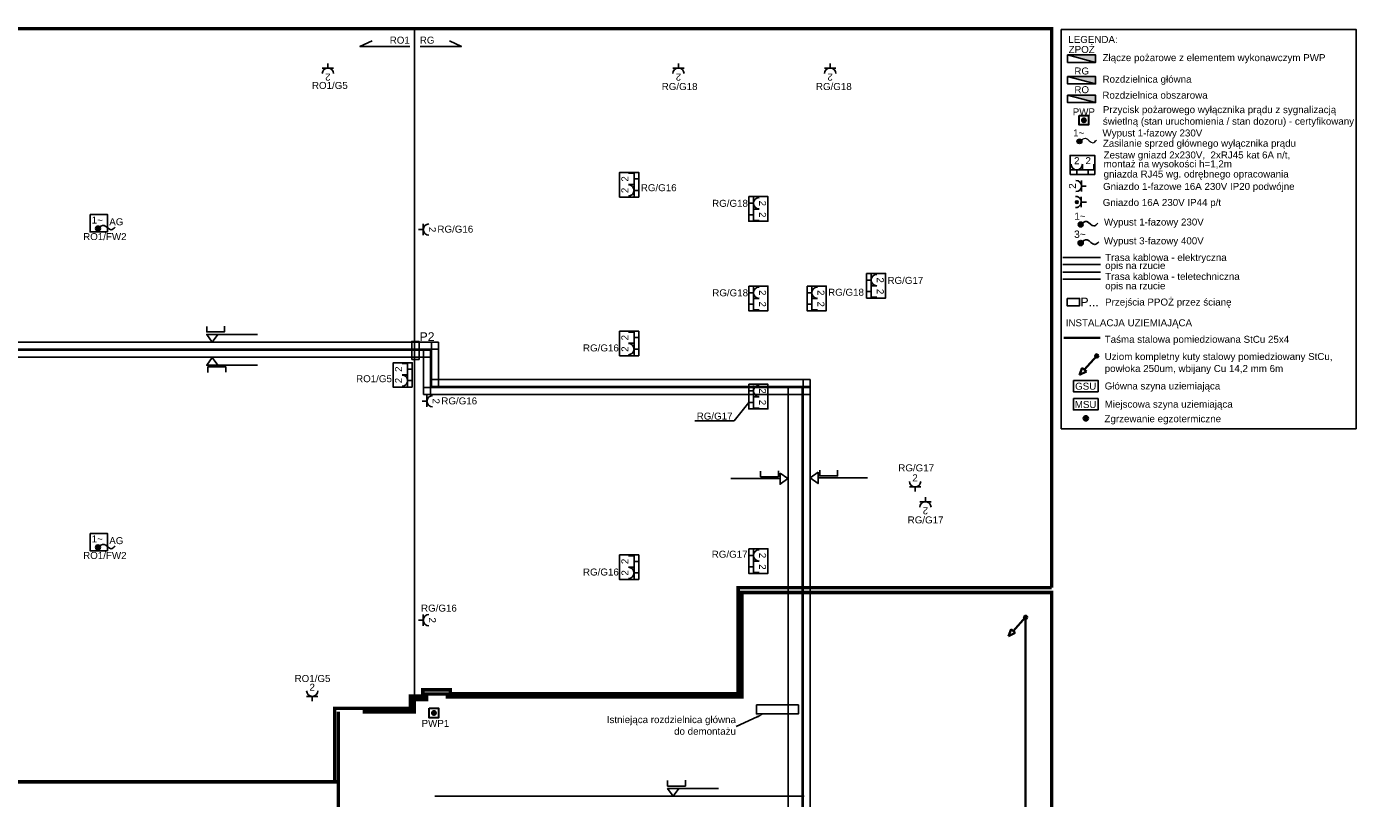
# Model space of a CAD drawing. Header units: millimetres. Extents: x 31144 to 89436, y 19352 to 26645.
# Tile 10 of 16: x 64169 to 68022, y 21113 to 23320. Entities that reach past the tile are written whole.
import ezdxf
from ezdxf import colors
from ezdxf.entities.mleader import LeaderData, LeaderLine
from ezdxf.enums import TextEntityAlignment as Align
from ezdxf.math import Vec2, Vec3

# ---------------------------------------------------------------- set-up
doc = ezdxf.new("R2010")
doc.units = ezdxf.units.MM
doc.header["$MEASUREMENT"] = 0
doc.linetypes.add('DASHED', pattern=[0.75, 0.5, -0.25])
for name, color, linetype in [('! E-K Instalacja gniazd', 5, 'Continuous'), ('! PT ADRES - Gniazda LAN', 3, 'Continuous'), ('! PT Instalacja Gniazd', 5, 'Continuous'), ('! PT Instalacja gniazd 230V', 5, 'Continuous'), ('! PT Instalacja gniazd wypust kablowy', 5, 'Continuous'), ('! PT Instalacja uziemiająca', 3, 'Continuous'), ('! PT Koryta kablowe', 6, 'Continuous'), ('! PT Legenda', 7, 'Continuous'), ('! PT Opisy Legenda 2', 7, 'Continuous'), ('! PT Rozdzielnice', 5, 'Continuous'), ('! PT Teletechnika', 3, 'Continuous'), ('! PTAdres - Instalacja gniazd', 5, 'Continuous'), ('!EK Przepust kablowy na kable', 1, 'Continuous'), ('!PT Technologia numery', 6, 'Continuous'), ('_HSA_ZAKRES_OPRACOWANIA', 213, 'Continuous')]:
    doc.layers.add(name, color=color, linetype=linetype)
for name, color, linetype, lineweight in [('! PT Instalacja uziemiająca 2', 5, 'Continuous', 35), ('!PT Kable niepalne', 1, 'Continuous', 5), ('EL_GNIAZDA', 1, 'Continuous', 30)]:
    doc.layers.add(name, color=color, linetype=linetype, lineweight=lineweight)
doc.styles.add('ARIAL', font='arial.ttf')

# ---------------------------------------------------------------- blocks, each defined once
blk = doc.blocks.new('G$C006C0D34')
at = {"layer": 'EL_GNIAZDA', "linetype": 'ByBlock'}
h = blk.add_hatch(color=256, dxfattribs=at)
edge = h.paths.add_edge_path()
edge.add_ellipse((0, 0), major_axis=(0.274, -0.277), ratio=1, start_angle=-45, end_angle=315, ccw=False)
blk.add_lwpolyline([(-0.61, 0.61), (0.61, 0.61), (0.61, -0.61), (-0.61, -0.61)], close=True, dxfattribs=at)
blk = doc.blocks.new('przyl_1faz')
blk.add_hatch(color=256).paths.add_polyline_path([(14.2, -0.5, 1), (-13.8, -0.5, 1)])
blk.add_circle((0.2, -0.5), 14)
blk.add_spline([(0.2, -0.5), (34.9, 16.4), (76.6, -8.5), (98.1, 6.6)], degree=3)
at = {"linetype": 'ByBlock', "style": 'ARIAL'}
blk.add_text('1~', height=40, dxfattribs=at).set_placement((-35.8, 27.5))
blk = doc.blocks.new('Rozdzielnica m')
blk.add_hatch(color=256).paths.add_polyline_path([(40, 21.2), (-40, 21.2), (40, 0)])
blk.add_lwpolyline([(40, 0), (-40, 21.2)])
blk.add_lwpolyline([(-40, 21.2), (40, 21.2), (40, 0), (-40, 0)], close=True)
at = {"color": 7}
blk.add_attdef('NAZWA', (10.4, 31.2), '', height=20, dxfattribs=at)
blk = doc.blocks.new('wypust 3 faz')
blk.add_hatch(color=256).paths.add_polyline_path([(-0.082, 0, 1), (0.082, 0, 1)])
blk.add_circle((0, 0), 0.0823)
blk.add_spline([(0, 0), (0.203, 0.099), (0.448, -0.047), (0.574, 0.041)], degree=3)
at = {"linetype": 'ByBlock', "style": 'ARIAL'}
blk.add_text('3~', height=0.2344, dxfattribs=at).set_placement((-0.211, 0.164))
blk = doc.blocks.new('A$7E8A6132161C0')
at = {"color": 5}
for points in [[(-16.1, 13.4), (16.1, 13.4)], [(0, 13.4), (0, 0)]]:
    blk.add_lwpolyline(points, dxfattribs=at)
blk.add_arc((0, 29.4), 16.1, 180, 360, dxfattribs=at)
at = {"color": 5, "flags": 8}
blk.add_attdef('LICZBA_230V', text='', height=20, dxfattribs=at).set_placement((0, 23.5), align=Align.BOTTOM_CENTER)
blk = doc.blocks.new('G$C3BBB513C')
at = {"color": 5}
blk.add_lwpolyline([(-51.9, 0), (-51.9, 54.6), (18.5, 54.6), (18.5, 0), (-51.9, 0)], dxfattribs=at)
at = {"color": 3}
for points in [[(-16.1, 13.4), (-16.1, 29.4)], [(-16.1, 13.4), (16.1, 13.4)], [(0, 13.4), (0, 0)], [(16.1, 13.4), (16.1, 29.4)]]:
    blk.add_lwpolyline(points, dxfattribs=at)
at = {"layer": '!PT Technologia numery'}
ref = blk.add_blockref('A$7E8A6132161C0', (-32.9, 0), dxfattribs=at)
ref.add_attrib('LICZBA_230V', '2', dxfattribs={"layer": '0', "color": 5, "height": 20, "style": 'ARIAL', "flags": 8}).set_placement((-32.8, 23.5), align=Align.BOTTOM_CENTER)
at = {"color": 3, "flags": 8}
blk.add_attdef('LICZBA_RJ', text='', height=20, dxfattribs=at).set_placement((0, 23.5), align=Align.BOTTOM_CENTER)
blk = doc.blocks.new('msu1')
blk.add_lwpolyline([(-707, 324), (0, 324), (0, 0), (-707, 0)], close=True)
at = {"style": 'ARIAL'}
blk.add_text('MSU', height=200, dxfattribs=at).set_placement((-357, 57), align=Align.CENTER)
blk = doc.blocks.new('G$C6F6CE15F')
at = {"ltscale": 2}
blk.add_hatch(color=256, dxfattribs=at).paths.add_polyline_path([(47, 0, 1), (-47, 0, 1)])
for points in [[(570, 454), (365, 393)], [(365, 393), (464, 268)], [(570, 454), (464, 268)], [(0, 0), (415, 331)], [(0, 0), (415, 331)]]:
    blk.add_lwpolyline(points)
blk.add_circle((0, 0), 47.2, dxfattribs=at)
blk = doc.blocks.new('GSU')
blk.add_lwpolyline([(-707, 324), (0, 324), (0, 0), (-707, 0)], close=True)
at = {"style": 'ARIAL'}
blk.add_text('GSU', height=200, dxfattribs=at).set_placement((-357, 57), align=Align.CENTER)
blk = doc.blocks.new('kółeczko')
blk.add_hatch(color=256).paths.add_polyline_path([(94, 0, 1), (-95, 0, 1)])
at = {"ltscale": 2}
blk.add_circle((0, 0), 94.3, dxfattribs=at)
blk = doc.blocks.new('G$C65E67265')
for points in [[(8716, 182.5), (8766, 182.5), (8766, 132.5), (8716, 132.5)], [(8716, -730), (8766, -730), (8766, -780), (8716, -780)]]:
    blk.add_lwpolyline(points, close=True)
blk = doc.blocks.new('*U9212')
blk.add_hatch(color=256).paths.add_polyline_path([(-23.3, 0, 1), (-31.1, 0, 1)])
for p, q in [((-15.1, -14.8), (-15.1, 14.9)), ((-15.1, 0.3), (-15.1, -14.8)), ((0, 0), (-15.1, 0))]:
    blk.add_line(p, q)
blk.add_circle((-27.2, 0), 3.88)
blk.add_arc((-31.2, 0.3), 16.1, 269.8291, 89.8291)
blk.add_attdef('ILOSC', (-26.3, -1.2), '', height=12, rotation=90)

msp = doc.modelspace()

# ---------------------------------------------------------------- linework, layer by layer
at = {"layer": '! E-K Instalacja gniazd', "color": 1}
for points in [[(67146, 22543.3), (67181.8, 22543.3), (67181.8, 22522.4), (67146, 22522.4)], [(65270.4, 22369), (65270.4, 22420.4), (65291.4, 22420.4), (65291.4, 22369)]]:
    msp.add_lwpolyline(points, close=True, dxfattribs=at)
at = {"layer": '! PT ADRES - Gniazda LAN', "color": 1}
for points in [[(65278.6, 23315.3), (65278.6, 21410.7)], [(65265.2, 23264.6), (65122.3, 23264.6), (65156.8, 23280.7)], [(65294.6, 23264.6), (65412.8, 23264.6), (65378.3, 23280.7)]]:
    msp.add_lwpolyline(points, dxfattribs=at)
at = {"layer": '! PT Instalacja uziemiająca 2', "elevation": 857.7}
msp.add_lwpolyline([(67241, 22430.5), (67136.6, 22430.5)], dxfattribs=at)
at = {"layer": '! PT Instalacja uziemiająca 2'}
msp.add_lwpolyline([(65130.8, 20109.1), (65130.8, 19437.6), (67027.3, 19437.6), (67027.3, 21630.9)], dxfattribs=at)
at = {"layer": '! PT Koryta kablowe'}
for p, q in [((67241.6, 22660.3), (67134, 22660.3)), ((67241.6, 22640.3), (67134, 22640.3)), ((55047.5, 22394.9), (65324.2, 22394.9)), ((65304.2, 22394.9), (65304.2, 22268.2)), ((65324.2, 22394.9), (65324.2, 22268.2)), ((55047.5, 22374.9), (65324.2, 22374.9)), ((65304.2, 22288.2), (66410.3, 22288.2)), ((66347.8, 22288.2), (66347.8, 20028.5)), ((66387.8, 22288.2), (66387.8, 20028.5)), ((65336.1, 21118.5), (66393.8, 21118.5))]:
    msp.add_line(p, q, dxfattribs=at)
for points in [[(64829.3, 22352.3), (64683.5, 22352.3), (64699.6, 22374.6), (64715.7, 22352.3)], [(64687.1, 22331.4), (64687.1, 22347.9), (64738, 22347.9), (64738, 22331.9)], [(66320, 22049.8), (66320, 22033.2), (66269, 22033.2), (66269, 22049.3)], [(66324.8, 22043.7), (66324.8, 22011.5), (66347, 22027.6), (66324.8, 22043.7)], [(66324.8, 22027.6), (66183.3, 22027.6)], [(66053.7, 21164.4), (66053.7, 21147.9), (66002.7, 21147.9), (66002.7, 21164)], [(66034.8, 21140.8), (66002.7, 21140.8), (66018.8, 21118.5), (66034.8, 21140.8)], [(66018.8, 21140.8), (66148.5, 21140.8)]]:
    msp.add_lwpolyline(points, dxfattribs=at)
at = {"layer": '! PT Opisy Legenda 2'}
msp.add_lwpolyline([(67129.4, 23313.2), (67973.1, 23313.2), (67973.1, 22170.4), (67129.4, 22170.4)], close=True, dxfattribs=at)
at = {"layer": '! PT Teletechnika'}
for p, q in [((67241.6, 22618.5), (67134, 22618.5)), ((67241.6, 22598.5), (67134, 22598.5)), ((55047.8, 22417.9), (65347.3, 22417.9)), ((55047.8, 22397.9), (65347.3, 22397.9)), ((65327.3, 22417.9), (65327.3, 22291.3)), ((65347.3, 22417.9), (65347.3, 22291.3)), ((65327.3, 22311.3), (66411.1, 22311.3)), ((66391.1, 22311.3), (66391.1, 19917.3)), ((66411.1, 22311.3), (66411.1, 19917.3)), ((65327.3, 22291.3), (66411.1, 22291.3))]:
    msp.add_line(p, q, dxfattribs=at)
for points in [[(64734.5, 22463.9), (64734.5, 22447.4), (64683.5, 22447.4), (64683.5, 22463.4)], [(64715.7, 22440.2), (64683.5, 22440.2), (64699.6, 22417.9), (64715.7, 22440.2)], [(64699.6, 22440.2), (64829.3, 22440.2)], [(66433.4, 22045.8), (66433.4, 22013.6), (66411.1, 22029.7), (66433.4, 22045.8)], [(66438.2, 22051.9), (66438.2, 22035.4), (66489.1, 22035.4), (66489.1, 22051.4)], [(66433.4, 22029.7), (66574.9, 22029.7)]]:
    msp.add_lwpolyline(points, dxfattribs=at)
msp.add_lwpolyline([(66257.1, 21379.9), (66377.1, 21379.9), (66377.1, 21354.3), (66257.1, 21354.3)], close=True)
at = {"layer": '_HSA_ZAKRES_OPRACOWANIA', "color": 4, "linetype": 'DASHED', "ltscale": 60, "const_width": 10}
for points in [[(67102, 21715.6), (67102, 23315.3), (54828.5, 23315.3), (54828.5, 21159.8), (65059.7, 21159.8)], [(67102, 21715.6), (66204.8, 21715.6), (66204.8, 21411.8), (65380.9, 21411.8), (65380.9, 21423.1), (65302.1, 21423.1), (65302.1, 21405.3), (65266.9, 21405.3), (65266.9, 21370.5), (65050, 21370.5), (65050, 21159.8)]]:
    msp.add_lwpolyline(points, dxfattribs=at)
at = {"layer": '_HSA_ZAKRES_OPRACOWANIA', "linetype": 'DASHED', "ltscale": 60, "const_width": 10}
msp.add_lwpolyline([(65129.7, 21360.5), (65277.6, 21360.5), (65277.6, 21395.5), (65312.6, 21395.5), (65312.6, 21411.2), (65372.6, 21411.2), (65372.6, 21402.5), (66215.1, 21402.5), (66215.1, 21701.9), (67102, 21701.9), (67102, 19891.4), (66212.1, 19891.4), (66212.1, 20057.1), (66215.1, 20057.1), (66215.1, 20526.1), (65917.6, 20526.1), (65917.6, 20759.1), (65060.1, 20759.1), (65060.1, 21360.5)], dxfattribs=at)

# ---------------------------------------------------------------- block references
at = {"layer": '! PT Instalacja gniazd 230V', "linetype": 'ByBlock', "lineweight": -2}
msp.add_blockref('*U9212', (67201.6, 22819.1), dxfattribs=at)
at = {"layer": '! PT Instalacja gniazd wypust kablowy'}
for name, p, xscale, yscale, zscale in [('przyl_1faz', (64372.2, 22743.8), 0.5, 0.5, 0.5), ('przyl_1faz', (67185, 22755), 0.5, 0.5, 0.5), ('wypust 3 faz', (67185.1, 22701.8), 90, 90, 90), ('przyl_1faz', (64372.2, 21831.4), 0.5, 0.5, 0.5)]:
    msp.add_blockref(name, p, dxfattribs=dict(at, xscale=xscale, yscale=yscale, zscale=zscale))
at = {"layer": '! PT Instalacja uziemiająca', "xscale": 0.1, "yscale": 0.1, "zscale": 0.1}
for name, p in [('GSU', (67235.1, 22276.4)), ('msu1', (67234.9, 22224.1, 857.7))]:
    msp.add_blockref(name, p, dxfattribs=at)
at = {"layer": '! PT Instalacja uziemiająca 2', "color": 1, "xscale": 0.1, "yscale": 0.1, "zscale": 0.1}
for p, rotation in [((67231, 22378.8, -3430.7), 189.3504503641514), ((67027.3, 21630.9), 189.3504503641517)]:
    msp.add_blockref('G$C6F6CE15F', p, dxfattribs=dict(at, rotation=rotation))
at = {"layer": '! PT Instalacja uziemiająca 2', "xscale": 0.06999999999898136, "yscale": 0.06999999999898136, "zscale": 0.06999999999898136}
msp.add_blockref('kółeczko', (67199.7, 22200.2, -3430.7), dxfattribs=at)
at = {"layer": '! PT Rozdzielnice'}
ref = msp.add_blockref('Rozdzielnica m', (67187.8, 23218.8, -7719), dxfattribs=at)
ref.add_attrib('NAZWA', 'ZPOŻ', dxfattribs={"layer": '0', "color": 7, "height": 20, "style": 'ARIAL'}).set_placement((67188, 23245.8, -7719), align=Align.CENTER)
ref = msp.add_blockref('Rozdzielnica m', (67187.8, 23157.2, -7719), dxfattribs=at)
ref.add_attrib('NAZWA', 'RG', dxfattribs={"layer": '0', "color": 7, "height": 20, "style": 'ARIAL'}).set_placement((67188, 23184.2, -7719), align=Align.CENTER)
ref = msp.add_blockref('Rozdzielnica m', (67187.8, 23103.7, -7719), dxfattribs=at)
ref.add_attrib('NAZWA', 'RO', dxfattribs={"layer": '0', "color": 7, "height": 20, "style": 'ARIAL'}).set_placement((67188, 23130.7, -7719), align=Align.CENTER)
at = {"layer": '!PT Kable niepalne', "xscale": 0.5, "yscale": 0.5, "zscale": 0.5}
msp.add_blockref('przyl_1faz', (67181.4, 22993.3), dxfattribs=at)
at = {"layer": '!PT Technologia numery'}
ref = msp.add_blockref('A$7E8A6132161C0', (65030.4, 23216.1), dxfattribs=dict(at, rotation=180))
ref.add_attrib('LICZBA_230V', '2', dxfattribs={"layer": '0', "color": 5, "height": 20, "rotation": 180, "style": 'ARIAL', "flags": 8}).set_placement((65030.4, 23192.6), align=Align.BOTTOM_CENTER)
ref = msp.add_blockref('A$7E8A6132161C0', (66033.9, 23216.1), dxfattribs=dict(at, rotation=180))
ref.add_attrib('LICZBA_230V', '2', dxfattribs={"layer": '0', "color": 5, "height": 20, "rotation": 180, "style": 'ARIAL', "flags": 8}).set_placement((66033.9, 23192.6), align=Align.BOTTOM_CENTER)
ref = msp.add_blockref('A$7E8A6132161C0', (66468, 23216.1), dxfattribs=dict(at, rotation=180))
ref.add_attrib('LICZBA_230V', '2', dxfattribs={"layer": '0', "color": 5, "height": 20, "rotation": 180, "style": 'ARIAL', "flags": 8}).set_placement((66468, 23192.6), align=Align.BOTTOM_CENTER)
ref = msp.add_blockref('A$7E8A6132161C0', (67201, 22865), dxfattribs=dict(at, rotation=90))
ref.add_attrib('LICZBA_230V', '2', dxfattribs={"layer": '0', "color": 5, "height": 20, "rotation": 90, "style": 'ARIAL', "flags": 8}).set_placement((67177.4, 22865), align=Align.BOTTOM_CENTER)
ref = msp.add_blockref('A$7E8A6132161C0', (65290.1, 22740.3), dxfattribs=dict(at, rotation=270))
ref.add_attrib('LICZBA_230V', '2', dxfattribs={"layer": '0', "color": 5, "height": 20, "rotation": 270, "style": 'ARIAL', "flags": 8}).set_placement((65313.6, 22740.3), align=Align.BOTTOM_CENTER)
ref = msp.add_blockref('A$7E8A6132161C0', (65300.6, 22249.2), dxfattribs=dict(at, rotation=270))
ref.add_attrib('LICZBA_230V', '2', dxfattribs={"layer": '0', "color": 5, "height": 20, "rotation": 270, "style": 'ARIAL', "flags": 8}).set_placement((65324.1, 22249.2), align=Align.BOTTOM_CENTER)
ref = msp.add_blockref('A$7E8A6132161C0', (66711, 21990.4), dxfattribs=at)
ref.add_attrib('LICZBA_230V', '2', dxfattribs={"layer": '0', "color": 5, "height": 20, "style": 'ARIAL', "flags": 8}).set_placement((66711, 22014), align=Align.BOTTOM_CENTER)
ref = msp.add_blockref('A$7E8A6132161C0', (66740.7, 21975), dxfattribs=dict(at, rotation=180))
ref.add_attrib('LICZBA_230V', '2', dxfattribs={"layer": '0', "color": 5, "height": 20, "rotation": 180, "style": 'ARIAL', "flags": 8}).set_placement((66740.7, 21951.5), align=Align.BOTTOM_CENTER)
ref = msp.add_blockref('A$7E8A6132161C0', (65290.1, 21622.6), dxfattribs=dict(at, rotation=270))
ref.add_attrib('LICZBA_230V', '2', dxfattribs={"layer": '0', "color": 5, "height": 20, "rotation": 270, "style": 'ARIAL', "flags": 8}).set_placement((65313.6, 21622.5), align=Align.BOTTOM_CENTER)
ref = msp.add_blockref('A$7E8A6132161C0', (64985.6, 21391.2), dxfattribs=at)
ref.add_attrib('LICZBA_230V', '2', dxfattribs={"layer": '0', "color": 5, "height": 20, "style": 'ARIAL', "flags": 8}).set_placement((64985.6, 21414.8), align=Align.BOTTOM_CENTER)
at = {"xscale": 22, "yscale": 22, "zscale": 22}
for p in [(67194.3, 23053.2, 16295.7), (65334, 21357)]:
    msp.add_blockref('G$C006C0D34', p, dxfattribs=at)
ref = msp.add_blockref('G$C3BBB513C', (67206.7, 22898))
ref.add_attrib('LICZBA_RJ', '2', dxfattribs={"color": 3, "height": 20, "style": 'ARIAL', "flags": 8}).set_placement((67206.6, 22921.6), align=Align.BOTTOM_CENTER)
ref = msp.add_blockref('G$C3BBB513C', (65920.1, 22885.3), dxfattribs=dict(rotation=90))
ref.add_attrib('LICZBA_RJ', '2', dxfattribs={"color": 3, "height": 20, "rotation": 90, "style": 'ARIAL', "flags": 8}).set_placement((65896.5, 22885.3), align=Align.BOTTOM_CENTER)
ref = msp.add_blockref('G$C3BBB513C', (66235.1, 22782.7), dxfattribs=dict(rotation=270))
ref.add_attrib('LICZBA_RJ', '2', dxfattribs={"color": 3, "height": 20, "rotation": 270, "style": 'ARIAL', "flags": 8}).set_placement((66258.6, 22782.8), align=Align.BOTTOM_CENTER)
msp.add_blockref('G$C65E67265', (55633.6, 22601.1))
ref = msp.add_blockref('G$C3BBB513C', (66235.1, 22526.8), dxfattribs=dict(rotation=270))
ref.add_attrib('LICZBA_RJ', '2', dxfattribs={"color": 3, "height": 20, "rotation": 270, "style": 'ARIAL', "flags": 8}).set_placement((66258.6, 22526.8), align=Align.BOTTOM_CENTER)
ref = msp.add_blockref('G$C3BBB513C', (66402.1, 22526.8), dxfattribs=dict(rotation=270))
ref.add_attrib('LICZBA_RJ', '2', dxfattribs={"color": 3, "height": 20, "rotation": 270, "style": 'ARIAL', "flags": 8}).set_placement((66425.6, 22526.8), align=Align.BOTTOM_CENTER)
ref = msp.add_blockref('G$C3BBB513C', (66572.1, 22562.9), dxfattribs=dict(rotation=270))
ref.add_attrib('LICZBA_RJ', '2', dxfattribs={"color": 3, "height": 20, "rotation": 270, "style": 'ARIAL', "flags": 8}).set_placement((66595.6, 22562.9), align=Align.BOTTOM_CENTER)
ref = msp.add_blockref('G$C3BBB513C', (65920.1, 22431.1), dxfattribs=dict(rotation=90))
ref.add_attrib('LICZBA_RJ', '2', dxfattribs={"color": 3, "height": 20, "rotation": 90, "style": 'ARIAL', "flags": 8}).set_placement((65896.5, 22431), align=Align.BOTTOM_CENTER)
ref = msp.add_blockref('G$C3BBB513C', (65272.1, 22341), dxfattribs=dict(rotation=90))
ref.add_attrib('LICZBA_RJ', '2', dxfattribs={"color": 3, "height": 20, "rotation": 90, "style": 'ARIAL', "flags": 8}).set_placement((65248.5, 22340.9), align=Align.BOTTOM_CENTER)
ref = msp.add_blockref('G$C3BBB513C', (66235.1, 22245.6), dxfattribs=dict(rotation=270))
ref.add_attrib('LICZBA_RJ', '2', dxfattribs={"color": 3, "height": 20, "rotation": 270, "style": 'ARIAL', "flags": 8}).set_placement((66258.6, 22245.6), align=Align.BOTTOM_CENTER)
ref = msp.add_blockref('G$C3BBB513C', (65920.1, 21790.8), dxfattribs=dict(rotation=90))
ref.add_attrib('LICZBA_RJ', '2', dxfattribs={"color": 3, "height": 20, "rotation": 90, "style": 'ARIAL', "flags": 8}).set_placement((65896.5, 21790.7), align=Align.BOTTOM_CENTER)
ref = msp.add_blockref('G$C3BBB513C', (66235.1, 21774.9), dxfattribs=dict(rotation=270))
ref.add_attrib('LICZBA_RJ', '2', dxfattribs={"color": 3, "height": 20, "rotation": 270, "style": 'ARIAL', "flags": 8}).set_placement((66258.6, 21775), align=Align.BOTTOM_CENTER)

# ---------------------------------------------------------------- texts
at = {"layer": '! PT ADRES - Gniazda LAN', "color": 1, "style": 'ARIAL'}
for s, p in [('RO1', (65207.4, 23272.6, -4288.3)), ('RG', (65293.5, 23272.6, -4288.3))]:
    msp.add_text(s, height=20, rotation=359.6784, dxfattribs=at).set_placement(p)
at = {"layer": '! PT Legenda', "style": 'ARIAL'}
for s, p in [('Zestaw gniazd 2x230V,  2xRJ45 kat 6A n/t, ', (67250.7, 22943.9, 888.5)), ('montaż na wysokości h=1,2m', (67250.7, 22918.4, 888.5)), ('gniazda RJ45 wg. odrębnego opracowania', (67250.7, 22889.4, 888.5)), ('Taśma stalowa pomiedziowana StCu 25x4', (67253.8, 22416.3, 857.7)), ('Uziom kompletny kuty stalowy pomiedziowany StCu, ', (67253.8, 22367.1, 857.7)), ('powłoka 250um, wbijany Cu 14,2 mm 6m', (67253.8, 22332.8, 857.7)), ('Główna szyna uziemiająca  ', (67253.8, 22282.8, 857.7)), ('Miejscowa szyna uziemiająca  ', (67253.8, 22230.8, 857.7)), ('Zgrzewanie egzotermiczne', (67253.2, 22189.1, 857.7))]:
    msp.add_text(s, height=20, dxfattribs=at).set_placement(p)
at = {"layer": '! PT Opisy Legenda 2', "style": 'ARIAL'}
for s, p in [('LEGENDA:', (67149.7, 23274.5, 7719)), ('Złącze pożarowe z elementem wykonawczym PWP', (67247.6, 23222.4, 857.7)), ('Rozdzielnica główna', (67247.6, 23160.8, 857.7)), ('Rozdzielnica obszarowa', (67247.2, 23115.1, 857.7)), ('Przycisk pożarowego wyłącznika prądu z sygnalizacją ', (67248.6, 23073.6, 17153.3)), ('świetlną (stan uruchomienia / stan dozoru) - certyfikowany', (67248.6, 23040.4, 17153.3)), ('Wypust 1-fazowy 230V', (67247.5, 23006.8, 12865)), ('Zasilanie sprzed głównego wyłącznika prądu', (67248.5, 22977.4, 12865)), ('Gniazdo 1-fazowe 16A 230V IP20 podwójne', (67249, 22853.9)), ('Gniazdo 16A 230V IP44 p/t', (67248.2, 22808)), ('AG', (64404.7, 22752.7, 8576.7)), ('Wypust 1-fazowy 230V', (67251.7, 22752, 8576.7)), ('Wypust 3-fazowy 400V', (67251.6, 22698.2, 8623.1)), ('Trasa kablowa - elektryczna', (67255.2, 22650.7, 888.5)), ('Trasa kablowa - teletechniczna', (67255.2, 22596.4, 888.5)), ('opis na rzucie', (67255.2, 22627.6, 888.5)), ('opis na rzucie', (67255.2, 22569.5, 888.5)), ('Przejścia PPOŻ przez ścianę', (67255, 22523)), ('INSTALACJA UZIEMIAJĄCA', (67142.2, 22463.6, 7719)), ('AG', (64404.7, 21840.2, 8576.7))]:
    msp.add_text(s, height=20, dxfattribs=at).set_placement(p)
at = {"layer": '!EK Przepust kablowy na kable', "style": 'ARIAL'}
for s, p in [('P...', (67184.4, 22520.7, 129.5)), ('P2', (65292.8, 22421.5, 129.5))]:
    msp.add_text(s, height=25, dxfattribs=at).set_placement(p)
at = {"layer": 'EL_GNIAZDA', "style": 'ARIAL'}
for s, p in [('PWP', (67162.3, 23067.4, 16093.8)), ('PWP1', (65298.6, 21317.3, -201.9))]:
    msp.add_text(s, height=20, dxfattribs=at).set_placement(p)

# ---------------------------------------------------------------- leaders
ml = msp.add_multileader_mtext('Standard')
ml.set_content('Istniejąca rozdzielnica główna \\Pdo demontażu', color=256, style='ARIAL')
ml.set_leader_properties()
ml.build(insert=Vec2(0, 0))
ml.multileader.update_dxf_attribs({"has_dogleg": 0, "text_left_attachment_type": 2, "text_right_attachment_type": 2, "dogleg_length": 0.8, "arrow_head_size": 20})
ctx = ml.context
ctx.base_point, ctx.char_height, ctx.arrow_head_size, ctx.landing_gap_size, ctx.plane_origin = Vec3(65832.4, 21318), 20, 20, 0.2, Vec3(66400.2, 21666.1)
ctx.left_attachment, ctx.right_attachment, ctx.text_align_type = 2, 2, 2
notes = []
notes.append((ctx, [(0, (1, 1, 0), (66199.4, 21318), (-1, 0), 0.8, [(1, [(66277.5, 21354.3), (66198.6, 21318)], 0, [])])]))
ctx.mtext.insert, ctx.mtext.alignment, ctx.mtext.line_spacing_style, ctx.mtext.flow_direction = Vec3(66198.4, 21348), 3, 2, 5
for ctx, leaders in notes:
    for number, flags, end, landing, length, lines in leaders:
        leader = LeaderData()
        leader.index, (leader.has_last_leader_line, leader.has_dogleg_vector, leader.attachment_direction) = number, flags
        leader.last_leader_point, leader.dogleg_vector, leader.dogleg_length = Vec3(end), Vec3(landing), length
        for number, points, colour, breaks in lines:
            line = LeaderLine()
            line.index, line.vertices, line.color, line.breaks = number, Vec3.list(points), colors.encode_raw_color(colour), breaks
            leader.lines.append(line)
        ctx.leaders.append(leader)

# ---------------------------------------------------------------- next in the draw order: texts
at = {"layer": '! PT Instalacja Gniazd', "char_height": 20, "attachment_point": 1, "style": 'ARIAL', "bg_fill": 3, "box_fill_scale": 1, "bg_fill_color": 256, "bg_fill_true_color": 13158600, "bg_fill_transparency": 0}
for s, insert in [('RO1/G5', (64984.8, 23162.9, -11578.5)), ('RG/G18', (65985.9, 23159.8, -11578.5)), ('RG/G18', (66427.3, 23159.8, -11578.5)), ('RG/G16', (65926.1, 22870.2, -11578.5)), ('RG/G18', (66130.2, 22825.5, -11578.5)), ('RG/G16', (65344, 22751.6, -11578.5)), ('RG/G17', (66632.1, 22605, -11578.5)), ('RG/G18', (66130.6, 22569.4, -11578.5)), ('RG/G18', (66462.2, 22571, -11578.5)), ('RG/G16', (65760.6, 22411.7, -11578.5)), ('RO1/G5', (65111.2, 22323.6, -11578.5)), ('RG/G16', (65355.1, 22260.1, -11578.5)), ('RG/G17', (66086.1, 22216.6, -11578.5)), ('RG/G17', (66663, 22068.5, -11578.5)), ('RG/G17', (66689.9, 21919.5, -11578.5)), ('RG/G17', (66129.1, 21821.3, -11578.5)), ('RG/G16', (65760.6, 21770.4, -11578.5)), ('RG/G16', (65297, 21667.1, -11578.5)), ('RO1/G5', (64935.2, 21465.6, -11578.5))]:
    msp.add_mtext(s, dxfattribs=dict(at, insert=insert))
at = {"layer": '! PTAdres - Instalacja gniazd', "char_height": 20, "attachment_point": 1, "style": 'ARIAL', "bg_fill": 3, "box_fill_scale": 1, "bg_fill_color": 256, "bg_fill_true_color": 13158600, "bg_fill_transparency": 0}
for insert in [(64330, 22730.3, -11578.5), (64330, 21817.8, -11578.5)]:
    msp.add_mtext('RO1/FW2', dxfattribs=dict(at, insert=insert))

# ---------------------------------------------------------------- next in the draw order: linework, layer by layer
at = {"layer": '! PT Koryta kablowe'}
msp.add_line((65304.2, 22268.2), (66410.3, 22268.2), dxfattribs=at)
msp.add_lwpolyline([(66080.3, 22192.8), (66192.8, 22192.8), (66235.1, 22245.6)])

doc.saveas('drawing.dxf')
